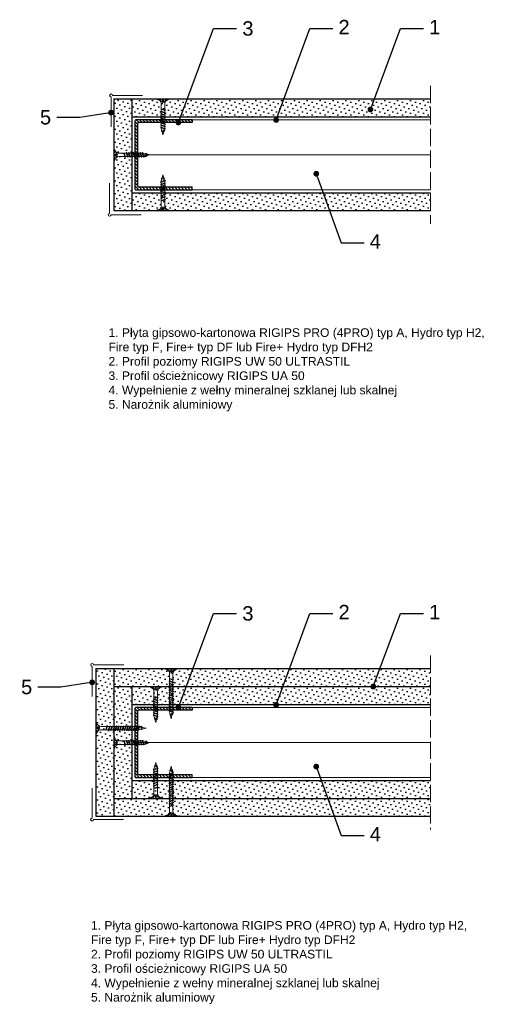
# Model space of a CAD drawing. Header units: millimetres. Extents: x 1483 to 2776, y 898 to 1635.
# Tile 1 of 2: x 1483 to 1808, y 950 to 1635. Entities that reach past the tile are written whole.
import ezdxf
from ezdxf import colors
from ezdxf.entities.mleader import LeaderData, LeaderLine
from ezdxf.math import Vec2, Vec3

# ---------------------------------------------------------------- set-up
doc = ezdxf.new("R2010")
doc.units = ezdxf.units.MM
doc.linetypes.add('ACAD_ISO02W100', pattern=[15, 12, -3])
for name, color, linetype, lineweight in [('_ISOVER WELNA', 7, 'BATTING', 9), ('_RIGIPS AKCESORIA', 7, 'Continuous', 18), ('_RIGIPS G-K', 7, 'Continuous', 25), ('_RIGIPS PROFIL', 7, 'Continuous', 18), ('OPISY', 7, 'Continuous', 9), ('PRZERYWANA', 7, 'ACAD_ISO02W100', 9)]:
    doc.layers.add(name, color=color, linetype=linetype, lineweight=lineweight)
doc.styles.get("Standard").update_dxf_attribs({"font": 'arial.ttf'})
doc.linetypes.add('BATTING', pattern='A,0.00254,-2.54,[134,ltypeshp.shx,S=2.54,R=0,X=-2.54,Y=0],-5.08,[134,ltypeshp.shx,S=2.54,R=180,X=2.54,Y=0],-2.54', length=10.16254)

# ---------------------------------------------------------------- blocks, each defined once
blk = doc.blocks.new('TN 25')
at = {"layer": '_RIGIPS AKCESORIA'}
for p, q in [((0, -0.84), (0, 7.16)), ((0, 7.16), (0.46, 7.16)), ((0.46, 7.16), (0.46, 4.78)), ((0.46, 4.78), (0, 4.78)), ((0, 3.5), (1.77, 3.5)), ((0, 2.83), (1.77, 2.83)), ((0.46, 1.64), (0, 1.64)), ((0.46, -0.84), (0.46, 1.64)), ((1.77, 3.5), (1.77, 4.2)), ((1.77, 2.83), (1.77, 2.18)), ((3.02, 4.46), (8.47, 4.46)), ((7.49, 2.01), (3.55, 2.01)), ((7.12, 4.46), (7.12, 3.18)), ((8.03, 2.01), (7.12, 4.46)), ((7.12, 3.18), (7.65, 1.53)), ((7.65, 1.53), (8.03, 2.01)), ((9.41, 2.01), (8.03, 2.01)), ((8.47, 4.46), (8.79, 5)), ((9.61, 1.51), (8.47, 4.46)), ((8.79, 5), (9.93, 2.01)), ((9, 4.46), (10.1, 4.46)), ((9.93, 2.01), (9.61, 1.51)), ((11.04, 2.01), (9.93, 2.01)), ((10.1, 4.46), (10.41, 5)), ((11.23, 1.51), (10.1, 4.46)), ((10.41, 5), (11.56, 2.01)), ((10.62, 4.46), (11.67, 4.46)), ((11.56, 2.01), (11.23, 1.51)), ((12.61, 2.01), (11.56, 2.01)), ((11.67, 4.46), (11.99, 5)), ((12.81, 1.51), (11.67, 4.46)), ((11.99, 5), (13.14, 2.01)), ((12.2, 4.46), (13.21, 4.46)), ((13.14, 2.01), (12.81, 1.51)), ((14.15, 2.01), (13.14, 2.01)), ((13.21, 4.46), (13.52, 5)), ((14.34, 1.51), (13.21, 4.46)), ((13.52, 5), (14.67, 2.01)), ((13.73, 4.46), (14.8, 4.46)), ((14.67, 2.01), (14.34, 1.51)), ((15.74, 2.01), (14.67, 2.01)), ((14.8, 4.46), (15.12, 5)), ((15.94, 1.51), (14.8, 4.46)), ((15.12, 5), (16.26, 2.01)), ((15.33, 4.46), (16.42, 4.46)), ((16.26, 2.01), (15.94, 1.51)), ((17.36, 2.01), (16.26, 2.01)), ((16.42, 4.46), (16.73, 5)), ((17.55, 1.51), (16.42, 4.46)), ((16.73, 5), (17.88, 2.01)), ((16.94, 4.46), (17.99, 4.46)), ((17.88, 2.01), (17.55, 1.51)), ((18.93, 2.01), (17.88, 2.01)), ((17.99, 4.46), (18.31, 5)), ((19.13, 1.51), (17.99, 4.46)), ((18.31, 5), (19.45, 2.01)), ((18.52, 4.46), (19.68, 4.46)), ((19.45, 2.01), (19.13, 1.51)), ((19.45, 2.01), (20.62, 2.01)), ((19.68, 4.46), (20, 5)), ((20.82, 1.51), (19.68, 4.46)), ((20, 5), (21.14, 2.01)), ((20.21, 4.46), (20.7, 4.46)), ((20.7, 4.46), (22.28, 3.98)), ((21.14, 2.01), (20.82, 1.51)), ((21.14, 2.01), (21.81, 2.12)), ((21.85, 1.83), (21.67, 3.28)), ((21.67, 3.28), (22.14, 2.4)), ((22.14, 2.4), (21.85, 1.83)), ((22.7, 2.36), (22.14, 2.4)), ((22.28, 3.98), (22.56, 4.37)), ((22.7, 2.36), (22.28, 3.98)), ((22.56, 4.37), (23.03, 2.71)), ((23.03, 2.71), (22.7, 2.36)), ((22.71, 3.85), (25, 3.24)), ((25, 3.24), (23.03, 2.71)), ((0, -0.84), (0.46, -0.84))]:
    blk.add_line(p, q, dxfattribs=at)
for centre, major_axis, ratio, start_param, end_param in [((3.09, 7.67), (0.17, 3.2), 0.826134, 1.773653, 3.180586), ((-0.04, 0.9), (0, 3.93), 0.848176, -0.720942, -0.151112), ((3.37, -1.57), (0.28, 3.57), 0.832181, 0.035984, 1.430787), ((-2.73, 15.91), (0, 14.76), 0.848176, 3.399396, 3.475072), ((0.59, 4.62), (0, 2.81), 0.848176, 3.475072, 3.862535), ((1.66, 3.18), (0, 0.895), 0.848176, -1.552777, -0.720942), ((1.66, 3.18), (0, 0.895), 0.848176, 3.862535, 4.730408)]:
    blk.add_ellipse(centre, major_axis=major_axis, ratio=ratio, start_param=start_param, end_param=end_param, dxfattribs=at)
blk = doc.blocks.new('UA50')
h = blk.add_hatch()
h.set_pattern_fill('ANSI31', color=256, scale=0.5)
h.paths.add_polyline_path([(514.02, 660.53), (512.02, 660.53), (512.02, 621.33, 0.414214), (512.82, 620.53), (560.02, 620.53, 0.414214), (560.82, 621.33), (560.82, 660.53), (558.82, 660.53), (558.82, 623.33, -0.414214), (558.02, 622.53), (514.82, 622.53, -0.414214), (514.02, 623.33)])
for p, q in [((512.02, 660.53), (512.02, 621.33)), ((512.02, 660.53), (514.02, 660.53)), ((514.02, 660.53), (514.02, 623.33)), ((558.82, 623.33), (558.82, 660.53)), ((560.82, 660.53), (558.82, 660.53)), ((560.82, 621.33), (560.82, 660.53)), ((512.82, 620.53), (560.02, 620.53)), ((514.82, 622.53), (558.02, 622.53))]:
    blk.add_line(p, q)
for centre, start, end in [((512.82, 621.33), 180, 270), ((514.82, 623.33), 180, 270), ((558.02, 623.33), 270, 0), ((560.02, 621.33), 270, 0)]:
    blk.add_arc(centre, 0.8, start, end)
blk = doc.blocks.new('TN 35')
at = {"layer": '_RIGIPS AKCESORIA'}
for p, q in [((0, -0.84), (0, 7.16)), ((0, 7.16), (0.46, 7.16)), ((0.46, 7.16), (0.46, 4.78)), ((0.46, 4.78), (0, 4.78)), ((0, 3.5), (1.77, 3.5)), ((0, 2.83), (1.77, 2.83)), ((0.46, 1.64), (0, 1.64)), ((0.46, -0.84), (0.46, 1.64)), ((1.77, 3.5), (1.77, 4.2)), ((1.77, 2.83), (1.77, 2.18)), ((3.02, 4.46), (8.47, 4.46)), ((7.49, 2.01), (3.55, 2.01)), ((7.12, 4.46), (7.12, 3.18)), ((8.03, 2.01), (7.12, 4.46)), ((7.12, 3.18), (7.65, 1.53)), ((7.65, 1.53), (8.03, 2.01)), ((9.41, 2.01), (8.03, 2.01)), ((8.47, 4.46), (8.79, 5)), ((9.61, 1.51), (8.47, 4.46)), ((8.79, 5), (9.93, 2.01)), ((9, 4.46), (10.1, 4.46)), ((9.93, 2.01), (9.61, 1.51)), ((11.04, 2.01), (9.93, 2.01)), ((10.1, 4.46), (10.41, 5)), ((11.23, 1.51), (10.1, 4.46)), ((10.41, 5), (11.56, 2.01)), ((10.62, 4.46), (11.67, 4.46)), ((11.56, 2.01), (11.23, 1.51)), ((12.61, 2.01), (11.56, 2.01)), ((11.67, 4.46), (11.99, 5)), ((12.81, 1.51), (11.67, 4.46)), ((11.99, 5), (13.14, 2.01)), ((12.2, 4.46), (13.21, 4.46)), ((13.14, 2.01), (12.81, 1.51)), ((14.15, 2.01), (13.14, 2.01)), ((13.21, 4.46), (13.52, 5)), ((14.34, 1.51), (13.21, 4.46)), ((13.52, 5), (14.67, 2.01)), ((13.73, 4.46), (14.8, 4.46)), ((14.67, 2.01), (14.34, 1.51)), ((15.74, 2.01), (14.67, 2.01)), ((14.8, 4.46), (15.12, 5)), ((15.94, 1.51), (14.8, 4.46)), ((15.12, 5), (16.26, 2.01)), ((15.33, 4.46), (16.42, 4.46)), ((16.26, 2.01), (15.94, 1.51)), ((17.36, 2.01), (16.26, 2.01)), ((16.42, 4.46), (16.73, 5)), ((17.55, 1.51), (16.42, 4.46)), ((16.73, 5), (17.88, 2.01)), ((16.94, 4.46), (17.99, 4.46)), ((17.88, 2.01), (17.55, 1.51)), ((18.93, 2.01), (17.84, 2.01)), ((17.99, 4.46), (18.31, 5)), ((19.13, 1.51), (17.99, 4.46)), ((18.31, 5), (19.45, 2.01)), ((18.52, 4.46), (19.57, 4.46)), ((19.45, 2.01), (19.13, 1.51)), ((20.51, 2.01), (19.41, 2.01)), ((19.57, 4.46), (19.88, 5)), ((20.7, 1.51), (19.57, 4.46)), ((19.88, 5), (21.03, 2.01)), ((20.09, 4.46), (21.14, 4.46)), ((21.03, 2.01), (20.7, 1.51)), ((22.08, 2.01), (20.99, 2.01)), ((21.14, 4.46), (21.46, 5)), ((22.28, 1.51), (21.14, 4.46)), ((21.46, 5), (22.6, 2.01)), ((21.67, 4.46), (22.72, 4.46)), ((22.6, 2.01), (22.28, 1.51)), ((23.66, 2.01), (22.56, 2.01)), ((22.72, 4.46), (23.03, 5)), ((23.85, 1.51), (22.72, 4.46)), ((23.03, 5), (24.18, 2.01)), ((23.24, 4.46), (24.29, 4.46)), ((24.18, 2.01), (23.85, 1.51)), ((25.23, 2.01), (24.14, 2.01)), ((24.29, 4.46), (24.61, 5)), ((25.43, 1.51), (24.29, 4.46)), ((24.61, 5), (25.75, 2.01)), ((24.81, 4.46), (25.87, 4.46)), ((25.75, 2.01), (25.43, 1.51)), ((26.81, 2.01), (25.71, 2.01)), ((25.87, 4.46), (26.18, 5)), ((27, 1.51), (25.87, 4.46)), ((26.18, 5), (27.33, 2.01)), ((26.39, 4.46), (27.44, 4.46)), ((27.33, 2.01), (27, 1.51)), ((28.38, 2.01), (27.33, 2.01)), ((27.44, 4.46), (27.76, 5)), ((28.58, 1.51), (27.44, 4.46)), ((27.76, 5), (28.9, 2.01)), ((27.96, 4.46), (29.13, 4.46)), ((28.9, 2.01), (28.58, 1.51)), ((28.9, 2.01), (30.07, 2.01)), ((29.13, 4.46), (29.45, 5)), ((30.27, 1.51), (29.13, 4.46)), ((29.45, 5), (30.59, 2.01)), ((29.65, 4.46), (30.15, 4.46)), ((30.15, 4.46), (31.73, 3.98)), ((30.59, 2.01), (30.27, 1.51)), ((30.59, 2.01), (31.26, 2.12)), ((31.3, 1.83), (31.12, 3.28)), ((31.12, 3.28), (31.59, 2.4)), ((31.59, 2.4), (31.3, 1.83)), ((32.15, 2.36), (31.59, 2.4)), ((31.73, 3.98), (32.01, 4.37)), ((32.15, 2.36), (31.73, 3.98)), ((32.01, 4.37), (32.48, 2.71)), ((32.48, 2.71), (32.15, 2.36)), ((32.16, 3.85), (35, 3.24)), ((35, 3.24), (32.48, 2.71)), ((0, -0.84), (0.46, -0.84))]:
    blk.add_line(p, q, dxfattribs=at)
for centre, major_axis, ratio, start_param, end_param in [((3.09, 7.67), (0.17, 3.2), 0.826134, 1.773653, 3.180586), ((-0.04, 0.9), (0, 3.93), 0.848176, -0.720942, -0.151112), ((3.37, -1.57), (0.28, 3.57), 0.832181, 0.035984, 1.430787), ((-2.73, 15.91), (0, 14.76), 0.848176, 3.399396, 3.475072), ((0.59, 4.62), (0, 2.81), 0.848176, 3.475072, 3.862535), ((1.66, 3.18), (0, 0.895), 0.848176, -1.552777, -0.720942), ((1.66, 3.18), (0, 0.895), 0.848176, 3.862535, 4.730408)]:
    blk.add_ellipse(centre, major_axis=major_axis, ratio=ratio, start_param=start_param, end_param=end_param, dxfattribs=at)
blk = doc.blocks.new('naroznik')
at = {"layer": '_RIGIPS AKCESORIA'}
for p, q in [((429.5, 69.65), (429.5, 90.65)), ((430.5, 91.65), (451.5, 91.65))]:
    blk.add_line(p, q, dxfattribs=at)
blk.add_arc((429.5, 91.65), 1, 0, 270, dxfattribs=at)
blk = doc.blocks.new('_Dot')
at = {"color": 0, "linetype": 'ByBlock', "lineweight": -2}
blk.add_line((-0.5, 0), (-1, 0), dxfattribs=at)
at = {"color": 0, "linetype": 'ByBlock', "const_width": 0.5}
blk.add_lwpolyline([(-0.25, 0, 1), (0.25, 0, 1)], format="xyb", close=True, dxfattribs=at)

msp = doc.modelspace()

# ---------------------------------------------------------------- hatches: boundary and pattern name
at = {"layer": '_RIGIPS G-K'}
h = msp.add_hatch(dxfattribs=at)
h.set_pattern_fill('DOTS', color=256, scale=2, angle=45, style=0)
h.set_pattern_definition([(45, (-194.2303, 0), (-1.122532, 3.367596), [0, -3.175])])
h.paths.add_polyline_path([(1548.27, 1502.46), (1560.77, 1502.46), (1560.77, 1580.26), (1548.27, 1580.26)])
h = msp.add_hatch(dxfattribs=at)
h.set_pattern_fill('DOTS', color=256, scale=2, angle=45, style=0)
h.set_pattern_definition([(45, (5.7697, 0.9), (-1.122532, 3.367596), [0, -3.175])])
h.paths.add_polyline_path([(1768.57, 1580.26), (1560.77, 1580.26), (1560.77, 1567.76), (1768.57, 1567.76)])
h = msp.add_hatch(dxfattribs=at)
h.set_pattern_fill('DOTS', color=256, scale=2, angle=45, style=0)
h.set_pattern_definition([(45, (5.7697, -0.9), (-1.122532, 3.367596), [0, -3.175])])
h.paths.add_polyline_path([(1768.57, 1514.96), (1560.77, 1514.96), (1560.77, 1502.46), (1768.57, 1502.46)])
h = msp.add_hatch(dxfattribs=at)
h.set_pattern_fill('DOTS', color=256, scale=2, angle=45, style=0)
h.set_pattern_definition([(45, (-2e-13, -206.3928), (-1.122532, 3.367596), [0, -3.175])])
h.paths.add_polyline_path([(1548.27, 1183.74), (1535.77, 1183.74), (1535.77, 1080.94), (1548.27, 1080.94)])
h = msp.add_hatch(dxfattribs=at)
h.set_pattern_fill('DOTS', color=256, scale=2, angle=45, style=0)
h.set_pattern_definition([(45, (-2e-13, -205.4928), (-1.122532, 3.367596), [0, -3.175])])
h.paths.add_polyline_path([(1768.57, 1183.74), (1548.27, 1183.74), (1548.27, 1171.24), (1768.57, 1171.24)])
h = msp.add_hatch(dxfattribs=at)
h.set_pattern_fill('DOTS', color=256, scale=2, angle=45, style=0)
h.set_pattern_definition([(45, (-194.2303, -409.0227), (-1.122532, 3.367596), [0, -3.175])])
h.paths.add_polyline_path([(1548.27, 1093.44), (1560.77, 1093.44), (1560.77, 1171.24), (1548.27, 1171.24)])
h = msp.add_hatch(dxfattribs=at)
h.set_pattern_fill('DOTS', color=256, scale=2, angle=45, style=0)
h.set_pattern_definition([(45, (5.7697, -408.1227), (-1.122532, 3.367596), [0, -3.175])])
h.paths.add_polyline_path([(1768.57, 1171.24), (1560.77, 1171.24), (1560.77, 1158.74), (1768.57, 1158.74)])
h = msp.add_hatch(dxfattribs=at)
h.set_pattern_fill('DOTS', color=256, scale=2, angle=45, style=0)
h.set_pattern_definition([(45, (5.7697, -409.9227), (-1.122532, 3.367596), [0, -3.175])])
h.paths.add_polyline_path([(1768.57, 1105.94), (1560.77, 1105.94), (1560.77, 1093.44), (1768.57, 1093.44)])
h = msp.add_hatch(dxfattribs=at)
h.set_pattern_fill('DOTS', color=256, scale=2, angle=45, style=0)
h.set_pattern_definition([(45, (-2e-13, -207.2928), (-1.122532, 3.367596), [0, -3.175])])
h.paths.add_polyline_path([(1768.57, 1093.44), (1548.27, 1093.44), (1548.27, 1080.94), (1768.57, 1080.94)])

# ---------------------------------------------------------------- linework, layer by layer
at = {"layer": '_ISOVER WELNA', "ltscale": 2.4}
for p, q in [((1768.57, 1541.36), (1564.82, 1541.36)), ((1768.57, 1132.34), (1564.82, 1132.34))]:
    msp.add_line(p, q, dxfattribs=at)
at = {"layer": '_RIGIPS G-K'}
for p, q in [((1548.27, 1580.26), (1548.27, 1502.46)), ((1548.27, 1580.26), (1768.57, 1580.26)), ((1560.77, 1580.26), (1560.77, 1502.46)), ((1560.77, 1567.76), (1768.57, 1567.76)), ((1560.77, 1514.96), (1768.57, 1514.96)), ((1548.27, 1502.46), (1768.57, 1502.46)), ((1535.77, 1183.74), (1768.57, 1183.74)), ((1535.77, 1183.74), (1535.77, 1080.94)), ((1548.27, 1183.74), (1548.27, 1080.94)), ((1548.27, 1171.24), (1768.57, 1171.24)), ((1560.77, 1171.24), (1560.77, 1093.44)), ((1560.77, 1158.74), (1768.57, 1158.74)), ((1560.77, 1105.94), (1768.57, 1105.94)), ((1548.27, 1093.44), (1768.57, 1093.44)), ((1535.77, 1080.94), (1768.57, 1080.94))]:
    msp.add_line(p, q, dxfattribs=at)
at = {"layer": '_RIGIPS PROFIL'}
for p, q in [((1563.57, 1565.76), (1768.57, 1565.76)), ((1563.57, 1516.96), (1768.57, 1516.96)), ((1563.57, 1156.74), (1768.57, 1156.74)), ((1563.57, 1107.94), (1768.57, 1107.94))]:
    msp.add_line(p, q, dxfattribs=at)
at = {"layer": 'PRZERYWANA'}
for p, q in [((1768.57, 1589.36), (1768.57, 1493.36)), ((1768.57, 1192.84), (1768.57, 1071.84))]:
    msp.add_line(p, q, dxfattribs=at)

# ---------------------------------------------------------------- block references
at = {"rotation": 270}
for p in [(942.23, 2077.79), (942.23, 1668.76)]:
    msp.add_blockref('UA50', p, dxfattribs=at)
at = {"layer": '_RIGIPS AKCESORIA'}
for name, p in [('naroznik', (1116.77, 1491.05)), ('TN 25', (1548.27, 1538.06)), ('naroznik', (1103.62, 1094.66)), ('TN 25', (1548.27, 1129.03))]:
    msp.add_blockref(name, p, dxfattribs=at)
at = {"layer": '_RIGIPS AKCESORIA', "xscale": -1}
for name, p, rotation in [('TN 25', (1585.61, 1580.26), 90), ('TN 35', (1591.37, 1183.74), 90), ('TN 25', (1580.61, 1171.24), 90), ('TN 35', (1535.77, 1145.51), 180)]:
    msp.add_blockref(name, p, dxfattribs=dict(at, rotation=rotation))
at = {"layer": '_RIGIPS AKCESORIA', "rotation": 90}
for name, p in [('naroznik', (1636.89, 1070.02)), ('TN 25', (1585.61, 1502.46)), ('TN 25', (1580.61, 1093.44)), ('TN 35', (1591.37, 1080.94)), ('naroznik', (1624.69, 649.13))]:
    msp.add_blockref(name, p, dxfattribs=at)

# ---------------------------------------------------------------- texts
at = {"char_height": 6, "attachment_point": 1}
for insert, width in [((1544.53, 1420.61), 273.7044), ((1532.33, 1008.03), 266.545)]:
    msp.add_mtext('1. Płyta gipsowo-kartonowa RIGIPS PRO (4PRO) typ A, Hydro typ H2, Fire typ F, Fire+ typ DF lub Fire+ Hydro typ DFH2\\P2. Profil poziomy RIGIPS UW 50 ULTRASTIL\\P3. Profil ościeżnicowy RIGIPS UA 50\\P4. Wypełnienie z wełny mineralnej szklanej lub skalnej\\P5. Narożnik aluminiowy', dxfattribs=dict(at, insert=insert, width=width))

# ---------------------------------------------------------------- leaders
at = {"layer": 'OPISY'}
ml = msp.add_multileader_mtext('Standard', dxfattribs=at)
ml.set_content('3', color=256)
ml.set_leader_properties()
ml.set_arrow_properties(name='DOT')
ml.build(insert=Vec2(0, 0))
ctx = ml.context
ctx.base_point, ctx.char_height, ctx.landing_gap_size, ctx.plane_origin = Vec3(1633.63, 1629.19), 10, 4, Vec3(1441.04, 1772.85)
notes = []
notes.append((ctx, [(0, (1, 1, 0), (1617.63, 1629.19), (1, 0), 16, [(0, [(1593.16, 1563.83)], 0, [])])]))
ctx.mtext.insert, ctx.mtext.flow_direction = Vec3(1637.63, 1634.28), 5
ml = msp.add_multileader_mtext('Standard', dxfattribs=at)
ml.set_content('2', color=256)
ml.set_leader_properties()
ml.set_arrow_properties(name='DOT')
ml.build(insert=Vec2(0, 0))
ctx = ml.context
ctx.base_point, ctx.char_height, ctx.landing_gap_size, ctx.plane_origin = Vec3(1700.56, 1629.19), 10, 4, Vec3(1507.98, 1772.85)
notes.append((ctx, [(0, (1, 1, 0), (1684.56, 1629.19), (1, 0), 16, [(0, [(1661.19, 1565.58)], 0, [])])]))
ctx.mtext.insert, ctx.mtext.flow_direction = Vec3(1704.56, 1635.19), 5
ml = msp.add_multileader_mtext('Standard', dxfattribs=at)
ml.set_content('1', color=256)
ml.set_leader_properties()
ml.set_arrow_properties(name='DOT')
ml.build(insert=Vec2(0, 0))
ctx = ml.context
ctx.base_point, ctx.char_height, ctx.landing_gap_size, ctx.plane_origin = Vec3(1763.65, 1629.19), 10, 4, Vec3(1571.07, 1772.85)
notes.append((ctx, [(0, (1, 1, 0), (1747.65, 1629.19), (1, 0), 16, [(0, [(1726.76, 1572.91)], 0, [])])]))
ctx.mtext.insert, ctx.mtext.flow_direction = Vec3(1767.65, 1635.19), 5
ml = msp.add_multileader_mtext('Standard', dxfattribs=at)
ml.set_content('5', color=256)
ml.set_leader_properties()
ml.set_arrow_properties(name='DOT')
ml.build(insert=Vec2(0, 0))
ctx = ml.context
ctx.base_point, ctx.char_height, ctx.landing_gap_size, ctx.plane_origin = Vec3(1493.95, 1567.39), 10, 4, Vec3(1701.17, 1711.05)
ctx.text_align_type = 2
notes.append((ctx, [(0, (1, 1, 0), (1524.58, 1567.39), (-1, 0), 16, [(0, [(1546.28, 1570.69)], 0, [])])]))
ctx.mtext.insert, ctx.mtext.alignment, ctx.mtext.flow_direction = Vec3(1504.58, 1572.47), 3, 5
ml = msp.add_multileader_mtext('Standard', dxfattribs=at)
ml.set_content('4', color=256)
ml.set_leader_properties()
ml.set_arrow_properties(name='DOT')
ml.build(insert=Vec2(0, 0))
ctx = ml.context
ctx.base_point, ctx.char_height, ctx.landing_gap_size, ctx.plane_origin = Vec3(1722.31, 1480.1), 10, 4, Vec3(1529.72, 1336.44)
notes.append((ctx, [(0, (1, 1, 0), (1706.31, 1480.1), (1, 0), 16, [(0, [(1689.1, 1528.15)], 0, [])])]))
ctx.mtext.insert, ctx.mtext.flow_direction = Vec3(1726.31, 1486.1), 5
ml = msp.add_multileader_mtext('Standard', dxfattribs=at)
ml.set_content('3', color=256)
ml.set_leader_properties()
ml.set_arrow_properties(name='DOT')
ml.build(insert=Vec2(0, 0))
ctx = ml.context
ctx.base_point, ctx.char_height, ctx.landing_gap_size, ctx.plane_origin = Vec3(1633.63, 1222.11), 10, 4, Vec3(1441.04, 1365.76)
notes.append((ctx, [(0, (1, 1, 0), (1617.63, 1222.11), (1, 0), 16, [(0, [(1593.16, 1156.74)], 0, [])])]))
ctx.mtext.insert, ctx.mtext.flow_direction = Vec3(1637.63, 1227.19), 5
ml = msp.add_multileader_mtext('Standard', dxfattribs=at)
ml.set_content('2', color=256)
ml.set_leader_properties()
ml.set_arrow_properties(name='DOT')
ml.build(insert=Vec2(0, 0))
ctx = ml.context
ctx.base_point, ctx.char_height, ctx.landing_gap_size, ctx.plane_origin = Vec3(1700.56, 1222.11), 10, 4, Vec3(1507.98, 1365.76)
notes.append((ctx, [(0, (1, 1, 0), (1684.56, 1222.11), (1, 0), 16, [(0, [(1661.19, 1158.49)], 0, [])])]))
ctx.mtext.insert, ctx.mtext.flow_direction = Vec3(1704.56, 1228.11), 5
ml = msp.add_multileader_mtext('Standard', dxfattribs=at)
ml.set_content('1', color=256)
ml.set_leader_properties()
ml.set_arrow_properties(name='DOT')
ml.build(insert=Vec2(0, 0))
ctx = ml.context
ctx.base_point, ctx.char_height, ctx.landing_gap_size, ctx.plane_origin = Vec3(1763.65, 1222.11), 10, 4, Vec3(1571.07, 1365.76)
notes.append((ctx, [(0, (1, 1, 0), (1747.65, 1222.11), (1, 0), 16, [(0, [(1728.77, 1171.24)], 0, [])])]))
ctx.mtext.insert, ctx.mtext.flow_direction = Vec3(1767.65, 1228.11), 5
ml = msp.add_multileader_mtext('Standard', dxfattribs=at)
ml.set_content('5', color=256)
ml.set_leader_properties()
ml.set_arrow_properties(name='DOT')
ml.build(insert=Vec2(0, 0))
ctx = ml.context
ctx.base_point, ctx.char_height, ctx.landing_gap_size, ctx.plane_origin = Vec3(1480.79, 1170.86), 10, 4, Vec3(1688.01, 1314.52)
ctx.text_align_type = 2
notes.append((ctx, [(0, (1, 1, 0), (1511.42, 1170.86), (-1, 0), 16, [(0, [(1533.12, 1174.17)], 0, [])])]))
ctx.mtext.insert, ctx.mtext.alignment, ctx.mtext.flow_direction = Vec3(1491.42, 1175.95), 3, 5
ml = msp.add_multileader_mtext('Standard', dxfattribs=at)
ml.set_content('4', color=256)
ml.set_leader_properties()
ml.set_arrow_properties(name='DOT')
ml.build(insert=Vec2(0, 0))
ctx = ml.context
ctx.base_point, ctx.char_height, ctx.landing_gap_size, ctx.plane_origin = Vec3(1722.31, 1067.52), 10, 4, Vec3(1529.72, 923.87)
notes.append((ctx, [(0, (1, 1, 0), (1706.31, 1067.52), (1, 0), 16, [(0, [(1689.1, 1115.57)], 0, [])])]))
ctx.mtext.insert, ctx.mtext.flow_direction = Vec3(1726.31, 1073.52), 5
for ctx, leaders in notes:
    for number, flags, end, landing, length, lines in leaders:
        leader = LeaderData()
        leader.index, (leader.has_last_leader_line, leader.has_dogleg_vector, leader.attachment_direction) = number, flags
        leader.last_leader_point, leader.dogleg_vector, leader.dogleg_length = Vec3(end), Vec3(landing), length
        for number, points, colour, breaks in lines:
            line = LeaderLine()
            line.index, line.vertices, line.color, line.breaks = number, Vec3.list(points), colors.encode_raw_color(colour), breaks
            leader.lines.append(line)
        ctx.leaders.append(leader)

doc.saveas('drawing.dxf')
